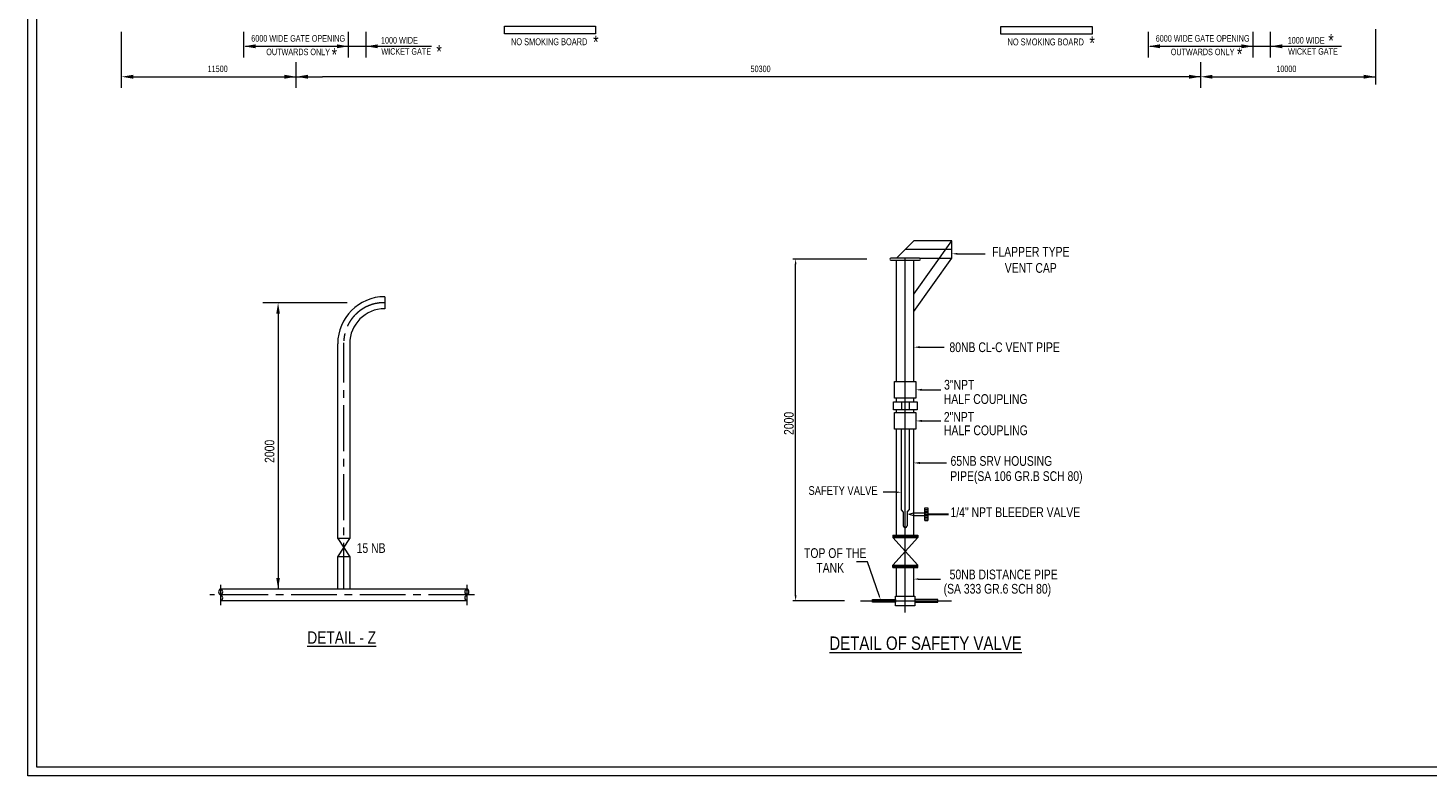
# Model space of a CAD drawing. Header units: millimetres. Extents: x 675887 to 845087, y 647781 to 767581.
# Tile 1 of 16: x 675887 to 756063, y 647781 to 690575. Entities that reach past the tile are written whole.
import ezdxf

# ---------------------------------------------------------------- set-up
doc = ezdxf.new("R2010")
doc.units = ezdxf.units.MM
doc.header["$LTSCALE"] = 3500
doc.header["$MEASUREMENT"] = 0
for name, pattern in [('CENTER', [50.8, 31.75, -6.35, 6.35, -6.35]), ('CENTER2', [1.125, 0.75, -0.125, 0.125, -0.125]), ('HIDDEN', [9.525, 6.35, -3.175])]:
    doc.linetypes.add(name, pattern=pattern)
for name, color, linetype, lineweight in [('P1', 2, 'Continuous', 30), ('PPPP', 7, 'Continuous', 30), ('text', 3, 'Continuous', 25)]:
    doc.layers.add(name, color=color, linetype=linetype, lineweight=lineweight)
doc.styles.add('DIM', font='txt', dxfattribs={"width": 0.8})
doc.styles.add('style1', font='ARIAL.TTF')
doc.dimstyles.new('Copy of ISO-25', dxfattribs={"dimscale": 100, "dimtxt": 2, "dimasz": 2, "dimexe": 1, "dimexo": 2, "dimgap": 1, "dimtad": 1, "dimdec": 0, "dimtxsty": 'DIM', "dimcen": 2.5, "dimclrd": 256, "dimclre": 256, "dimclrt": 256, "dimadec": 0, "dimazin": 0, "dimtfac": 1, "dimtdec": 0, "dimtmove": 0, "dimatfit": 3, "dimfxl": 0, "dimlwd": -1, "dimlwe": -1, "dimarcsym": 0})

msp = doc.modelspace()

# ---------------------------------------------------------------- linework, layer by layer
at = {"color": 1, "lineweight": 15}
for p, q in [((681247, 687150), (681247, 690348)), ((688247, 688892), (688247, 690366)), ((694247, 688892), (694247, 690366)), ((695247, 688892), (695247, 690366)), ((740047, 688892), (740047, 690366)), ((746047, 688892), (746047, 690366)), ((747047, 688892), (747047, 690366)), ((753047, 690502), (753047, 687338)), ((688348, 689529), (694247, 689529)), ((694247, 689529), (695247, 689529)), ((695247, 689529), (698989, 689529)), ((740148, 689529), (746047, 689529)), ((746047, 689529), (747047, 689529)), ((747047, 689529), (751109, 689529)), ((691247, 687150), (691247, 688624)), ((743047, 687150), (743047, 688624)), ((681919, 687787), (692747, 687787)), ((743047, 687787), (692747, 687787)), ((743719, 687787), (753047, 687787)), ((694171, 674857), (689331, 674857)), ((690209, 674230), (690209, 658488))]:
    msp.add_line(p, q, dxfattribs=at)
at = {"linetype": 'CENTER2', "lineweight": 15}
for p, q in [((693969, 658488), (693969, 672557)), ((701452, 658143), (686302, 658143))]:
    msp.add_line(p, q, dxfattribs=at)
at = {"lineweight": 15}
for points in [[(845087, 647781), (675887, 647781), (675887, 767581), (845087, 767581)], [(844587, 648281), (676387, 648281), (676387, 767081), (844587, 767081)], [(703167, 690678), (708396, 690678), (708396, 690235), (703167, 690235)], [(731603, 690666), (736833, 690666), (736833, 690223), (731603, 690223)]]:
    msp.add_lwpolyline(points, close=True, dxfattribs=at)
at = {"linetype": 'CENTER2', "lineweight": 15}
msp.add_arc((696269, 672557), 2300, 90, 180, dxfattribs=at)
at = {"color": 1, "lineweight": 15}
for points in [[(688919, 689641), (688919, 689417), (688247, 689529)], [(693575, 689641), (693575, 689417), (694247, 689529)], [(695919, 689417), (695919, 689641), (695247, 689529)], [(740719, 689641), (740719, 689417), (740047, 689529)], [(745375, 689641), (745375, 689417), (746047, 689529)], [(747719, 689417), (747719, 689641), (747047, 689529)], [(681919, 687899), (681919, 687675), (681247, 687787)], [(690575, 687899), (690575, 687675), (691247, 687787)], [(691919, 687899), (691919, 687675), (691247, 687787)], [(742375, 687899), (742375, 687675), (743047, 687787)], [(743719, 687899), (743719, 687675), (743047, 687787)], [(752375, 687899), (752375, 687675), (753047, 687787)], [(690313, 674230), (690104, 674230), (690209, 674857)], [(690313, 659115), (690104, 659115), (690209, 658488)]]:
    msp.add_solid(points, dxfattribs=at)
at = {"layer": 'P1', "color": 1, "lineweight": 15}
for p, q in [((693625, 660328), (694314, 661363)), ((693625, 661363), (694314, 660328)), ((694314, 661363), (693625, 661363)), ((694314, 660328), (693625, 660328))]:
    msp.add_line(p, q, dxfattribs=at)
at = {"layer": 'PPPP', "linetype": 'ByBlock', "lineweight": 15}
for p, q in [((726616, 678398), (725630, 677412)), ((726616, 675348), (728802, 678398)), ((728802, 678398), (726616, 678398)), ((728802, 677905), (728802, 678398)), ((728802, 677905), (726123, 677905)), ((728802, 677412), (728802, 677905)), ((726945, 677412), (725302, 677412)), ((725302, 677301), (726945, 677301)), ((725630, 670351), (725630, 677301)), ((726616, 674362), (728802, 677412)), ((726616, 670351), (726616, 677301)), ((726945, 677412), (728802, 677412)), ((725511, 669401), (725511, 670351)), ((725511, 670351), (726736, 670351)), ((726736, 670351), (726736, 669401)), ((726736, 669401), (725511, 669401)), ((725630, 669185), (725630, 669401)), ((725630, 668569), (725630, 668721)), ((725904, 669185), (725904, 668721)), ((726343, 669185), (726343, 668721)), ((726616, 669185), (726616, 669401)), ((726616, 668569), (726616, 668721)), ((725511, 668569), (726736, 668569)), ((725511, 667619), (725511, 668569)), ((726736, 668569), (726736, 667619)), ((726736, 667619), (725511, 667619)), ((725630, 661555), (725630, 667619)), ((726616, 661555), (726616, 667619)), ((727243, 662389), (727243, 663127)), ((727243, 663127), (727419, 663127)), ((727419, 663127), (727419, 662389)), ((726339, 662758), (726616, 662840)), ((726339, 662758), (726616, 662676)), ((726616, 662840), (727243, 662840)), ((726616, 662676), (727243, 662676)), ((727243, 663025), (727419, 663025)), ((727243, 662938), (727419, 662938)), ((727243, 662850), (727419, 662850)), ((727243, 662840), (727243, 662676)), ((727243, 662763), (727419, 662763)), ((727243, 662675), (727419, 662675)), ((727243, 662588), (727419, 662588)), ((727243, 662500), (727419, 662500)), ((727243, 662389), (727419, 662389)), ((725407, 661555), (725407, 661420)), ((725407, 661555), (726839, 661555)), ((725407, 661488), (726839, 661488)), ((726839, 661555), (726839, 661420)), ((725407, 661420), (726839, 659844)), ((725407, 659844), (726839, 661420)), ((725407, 661420), (726839, 661420)), ((725407, 659709), (725407, 659844)), ((725407, 659844), (726839, 659844)), ((725407, 659776), (726839, 659776)), ((725407, 659709), (726839, 659709)), ((725630, 658073), (725630, 659709)), ((726616, 658073), (726616, 659709)), ((726839, 659709), (726839, 659844))]:
    msp.add_line(p, q, dxfattribs=at)
at = {"layer": 'PPPP', "color": 1, "linetype": 'ByBlock', "lineweight": 15}
for p, q in [((723932, 677358), (719692, 677358)), ((719847, 658108), (719847, 677048)), ((722642, 657798), (719692, 657798))]:
    msp.add_line(p, q, dxfattribs=at)
at = {"layer": 'PPPP', "color": 1, "linetype": 'CENTER', "lineweight": 15}
for p, q in [((726123, 657143), (726123, 677396)), ((723561, 657798), (728784, 657798))]:
    msp.add_line(p, q, dxfattribs=at)
at = {"layer": 'PPPP', "linetype": 'HIDDEN', "lineweight": 15}
for p, q in [((725901, 667619), (725901, 663017)), ((726346, 667619), (726346, 663017)), ((725901, 663017), (726014, 662883)), ((726014, 662883), (726014, 662100)), ((726233, 662883), (726346, 663017)), ((726233, 662883), (726233, 662100))]:
    msp.add_line(p, q, dxfattribs=at)
at = {"layer": 'PPPP', "color": 1, "linetype": 'ByBlock', "lineweight": 15}
for points in [[(729114, 677658), (730708, 677658)], [(726866, 672312), (728364, 672312)], [(726985, 669876), (728163, 669876)], [(726985, 668094), (728163, 668094)], [(726866, 665691), (728493, 665691)], [(725590, 664015), (724860, 664015)], [(724629, 658106), (723973, 660040), (723328, 660040)], [(726866, 659047), (728150, 659047)]]:
    msp.add_lwpolyline(points, dxfattribs=at)
at = {"layer": 'PPPP', "linetype": 'ByBlock', "lineweight": 15}
for points in [[(725445, 669185), (726802, 669185), (726802, 668721), (725445, 668721)], [(724251, 657870), (725567, 657870), (725567, 657726), (724251, 657726)], [(725567, 658073), (726680, 658073), (726680, 657523), (725567, 657523)], [(727995, 657870), (726680, 657870), (726680, 657726), (727995, 657726)]]:
    msp.add_lwpolyline(points, close=True, dxfattribs=at)
for centre, start, end in [((725306, 677357), 94.61044, 265.38956), ((726940, 677357), 274.61044, 85.38956)]:
    msp.add_arc(centre, 55.3, start, end, dxfattribs=at)
at = {"layer": 'PPPP', "linetype": 'HIDDEN', "lineweight": 15}
msp.add_arc((726123, 662110), 110, 185.19489, 354.80511, dxfattribs=at)
at = {"layer": 'PPPP', "color": 1, "linetype": 'ByBlock', "lineweight": 15}
for points in [[(729114, 677606), (728802, 677658), (729114, 677710)], [(719796, 677048), (719899, 677048), (719847, 677358)], [(726966, 672254), (726616, 672312), (726966, 672370)], [(727085, 669818), (726736, 669876), (727085, 669934)], [(727085, 668036), (726736, 668094), (727085, 668153)], [(726966, 665632), (726616, 665691), (726966, 665749)], [(725590, 664067), (725902, 664015), (725590, 663963)], [(726866, 659006), (726616, 659047), (726866, 659089)], [(719796, 658108), (719899, 658108), (719847, 657798)], [(724668, 658120), (724709, 657870), (724589, 658093)]]:
    msp.add_solid(points, dxfattribs=at)
at = {"layer": 'text', "color": 0, "lineweight": 15}
for p, q in [((696314, 675202), (696314, 674513)), ((696314, 674857), (696269, 674857)), ((693625, 661363), (693625, 672513)), ((694314, 672513), (694314, 661363)), ((693625, 658488), (693625, 660328)), ((694314, 660328), (694314, 658488)), ((686918, 658726), (686918, 657560)), ((686918, 658488), (701020, 658488)), ((693625, 658488), (694314, 658488)), ((701020, 658726), (701020, 657560)), ((701020, 657798), (686918, 657798))]:
    msp.add_line(p, q, dxfattribs=at)
for centre, radius, start, end in [((696314, 672513), 2690, 90, 180), ((696314, 672513), 2000, 90, 180), ((686982, 658315), 184, 110.17785, 249.82215), ((686855, 658315), 184, 290.17785, 69.82215), ((701084, 658315), 184, 110.17785, 249.82215), ((700957, 658315), 184, 290.17785, 69.82215), ((686855, 657971), 184, 290.17785, 69.82215), ((701084, 657971), 184, 110.17785, 249.82215)]:
    msp.add_arc(centre, radius, start, end, dxfattribs=at)

# ---------------------------------------------------------------- texts
at = {"layer": 'PPPP', "color": 3, "linetype": 'ByBlock', "lineweight": 15, "style": 'DIM', "width": 0.8}
for s, height, p in [('NO SMOKING BOARD', 395.68, (703548, 689592)), ('NO SMOKING BOARD', 395.68, (731984, 689580)), ('3"NPT', 556.6, (728350, 669886)), ('HALF COUPLING', 556.6, (728332, 669068)), ('2"NPT', 556.6, (728336, 668045)), ('HALF COUPLING', 556.6, (728343, 667280)), ('65NB SRV HOUSING', 556.6, (728720, 665526)), ('PIPE(SA 106 GR.B SCH 80)', 556.6, (728702, 664659)), ('1/4" NPT BLEEDER VALVE', 556.6, (728720, 662593)), ('TOP OF THE', 556.6, (720329, 660255)), ('TANK', 556.6, (721035, 659411)), ('(SA 333 GR.6 SCH 80)', 556.6, (728324, 658213))]:
    msp.add_text(s, height=height, dxfattribs=at).set_placement(p)
at = {"layer": 'PPPP', "color": 3, "linetype": 'ByBlock', "lineweight": 15, "attachment_point": 5, "style": 'DIM'}
for s, insert, char_height in [('* ', (750511, 689854), 748.1), ('6000 WIDE GATE OPENING', (691358, 689979), 374.04), ('* ', (693432, 689052), 748.1), ('1000 WIDE  ', (697158, 689870), 374.04), ('* ', (699430, 689225), 748.1), ('* ', (708407, 689770), 748.1), ('* ', (736829, 689718), 748.1), ('6000 WIDE GATE OPENING', (743158, 689979), 374.04), ('* ', (745275, 689082), 748.1), ('1000 WIDE  ', (749087, 689870), 374.04), ('OUTWARDS ONLY', (691358, 689206), 374.04), (' WICKET GATE ', (697489, 689232), 374.04), ('OUTWARDS ONLY', (743158, 689206), 374.04), (' WICKET GATE ', (749418, 689232), 374.04), ('11500', (686751, 688237), 374), ('50300', (717841, 688237), 374), ('10000', (747951, 688237), 374), ('FLAPPER TYPE\\PVENT CAP', (733315, 677308), 556.6), ('80NB CL-C VENT PIPE', (731818, 672307), 556.6), ('SAFETY VALVE', (722564, 664108), 500.94), ('15 NB', (695535, 660817), 556.6), ('50NB DISTANCE PIPE', (731762, 659307), 556.6)]:
    msp.add_mtext(s, dxfattribs=dict(at, insert=insert, char_height=char_height))
at = {"layer": 'PPPP', "color": 3, "linetype": 'ByBlock', "lineweight": 15, "char_height": 556.6, "attachment_point": 5, "rotation": 90, "style": 'DIM'}
for insert in [(719464, 667953), (689723, 666354)]:
    msp.add_mtext('2000', dxfattribs=dict(at, insert=insert))
at = {"layer": 'text', "color": 3, "lineweight": 15, "style": 'style1', "width": 0.8}
for s, height, p in [('%%uDETAIL - Z', 704.17, (691883, 655349)), ('%%uDETAIL OF SAFETY VALVE', 768.18, (721779, 654995))]:
    msp.add_text(s, height=height, dxfattribs=at).set_placement(p)

# ---------------------------------------------------------------- leaders
at = {"layer": 'PPPP', "linetype": 'ByBlock', "lineweight": 15}
msp.add_leader([(727419, 662758), (728594, 662758)], dimstyle='Copy of ISO-25', override={"dimgap": 1, "dimtad": 0}, dxfattribs=at)

doc.saveas('drawing.dxf')
